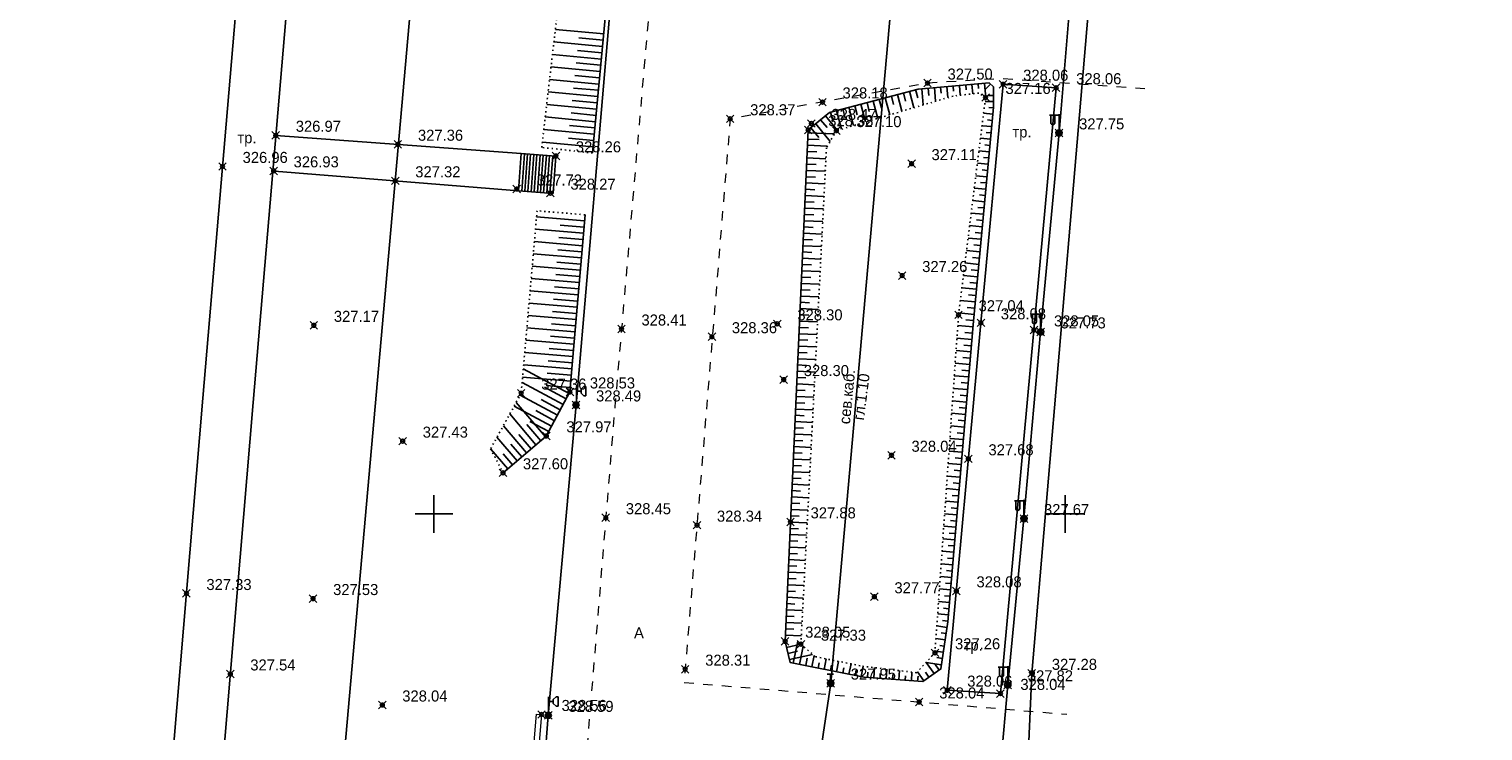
# Model space of a CAD drawing. Header units: metres. Extents: x 707528 to 709248, y 4308395 to 4311045.
# Tile 81 of 104: x 708246 to 708362, y 4310278 to 4310334. Entities that reach past the tile are written whole.
import ezdxf

# ---------------------------------------------------------------- set-up
doc = ezdxf.new("R2010")
doc.units = ezdxf.units.M
doc.header["$LTSCALE"] = 0.5
doc.header["$PDMODE"] = 35
doc.header["$PDSIZE"] = 0.3
for name, pattern in [('Auto_Street_NotBorder_Line_m1', [3, 1.5, -1.5]), ('ДОРОГИ_СТРОЯЩ', [9, 8, -1]), ('Контура низ откосов  Штриховая 0.1-0.5 - - - - - - -', [0.6, 0.1, -0.5])]:
    doc.linetypes.add(name, pattern=pattern)
for name, color, linetype in [('(001) Сетка', 92, 'Continuous'), ('(004) Точки рельефа', 7, 'Continuous'), ('(013) Газ', 30, 'ИК_Газопровод -------г--------'), ('(016) Кабель', 1, 'Continuous'), ('(019) Связь', 3, 'ИК_КАБ_СВЯЗИ'), ('(022) Возд. Линии', 7, 'Continuous'), ('(025) Дорога', 7, 'Continuous'), ('(035) Откосы', 7, 'Continuous')]:
    doc.layers.add(name, color=color, linetype=linetype)
doc.layers.add('AUTO#_ROADS_EXIST_L', color=7, linetype='Continuous', lineweight=15, true_color=0x000000)
doc.styles.add('BM-431', font='txt')
doc.styles.add('D-431', font='txt')
doc.styles.add('S', font='txtwr', dxfattribs={"oblique": 15})
doc.styles.get("Standard").update_dxf_attribs({"font": 'txt.shx'})
doc.linetypes.add('GAZ_VOZDUSH', pattern='A,1,-2,["~",Standard,S=3,R=0,X=-1.5,Y=-1.5],-1,10', length=14)
doc.linetypes.add('ИК_Газопровод -------г--------', pattern='A,9,-0.6,["Г",Standard,S=1.2,R=0,X=0,Y=-0.6],-1.2', length=10.8)
doc.linetypes.add('ИК_КАБ_СВЯЗИ', pattern='A,4,["o",Standard,S=0.5,R=0,X=0,Y=-0.125],4,-2', length=10)
doc.linetypes.add('ИК_Э_КАБ_ВН', pattern='A,8,-2,["<<",Standard,S=1,R=0,X=0,Y=-0.5],8,[">>",Standard,S=1,R=0,X=-1,Y=-0.5],-2', length=20)
doc.linetypes.add('ИК_Э_КАБ_НН', pattern='A,8,-2,["<",Standard,S=1,R=0,X=0,Y=-0.5],8,[">",Standard,S=1,R=0,X=-0.5,Y=-0.5],-2', length=20)

# ---------------------------------------------------------------- blocks, each defined once
blk = doc.blocks.new('*X145')
at = {"color": 0}
for p, q in [((9.5, 5.08), (10.49, 5.08)), ((9.5, 5.07), (10.49, 5.07)), ((9.5, 5.06), (10.49, 5.06)), ((9.5, 5.05), (10.49, 5.05)), ((9.5, 5.04), (10.49, 5.04)), ((9.5, 5.03), (10.49, 5.03)), ((9.5, 5.02), (10.5, 5.02)), ((9.5, 5.01), (10.5, 5.01)), ((9.5, 5), (10.5, 5)), ((9.5, 4.99), (10.5, 4.99)), ((9.5, 4.98), (10.5, 4.98)), ((9.5, 4.97), (10.5, 4.97)), ((9.5, 4.96), (10.49, 4.96)), ((9.5, 4.95), (10.49, 4.95)), ((9.5, 4.94), (10.49, 4.94)), ((9.5, 4.93), (10.49, 4.93)), ((9.5, 4.92), (10.49, 4.92)), ((9.5, 4.91), (10.49, 4.91)), ((9.5, 4.9), (10.49, 4.9)), ((9.51, 5.12), (10.48, 5.12)), ((9.51, 5.11), (10.48, 5.11)), ((9.51, 5.1), (10.48, 5.1)), ((9.51, 5.09), (10.49, 5.09)), ((9.51, 4.89), (10.49, 4.89)), ((9.51, 4.88), (10.48, 4.88)), ((9.51, 4.87), (10.48, 4.87)), ((9.51, 4.86), (10.48, 4.86)), ((9.52, 5.16), (10.47, 5.16)), ((9.52, 5.15), (10.47, 5.15)), ((9.52, 5.14), (10.47, 5.14)), ((9.52, 5.13), (10.48, 5.13)), ((9.52, 4.85), (10.48, 4.85)), ((9.52, 4.84), (10.47, 4.84)), ((9.52, 4.83), (10.47, 4.83)), ((9.53, 5.18), (10.46, 5.18)), ((9.53, 5.17), (10.46, 5.17)), ((9.53, 4.82), (10.47, 4.82)), ((9.53, 4.81), (10.46, 4.81)), ((9.53, 4.8), (10.46, 4.8)), ((9.54, 5.2), (10.45, 5.2)), ((9.54, 5.19), (10.46, 5.19)), ((9.54, 4.79), (10.45, 4.79)), ((9.54, 4.78), (10.45, 4.78)), ((9.55, 5.22), (10.44, 5.22)), ((9.55, 5.21), (10.45, 5.21)), ((9.55, 4.77), (10.44, 4.77)), ((9.55, 4.76), (10.44, 4.76)), ((9.56, 5.24), (10.43, 5.24)), ((9.56, 5.23), (10.44, 5.23)), ((9.56, 4.75), (10.43, 4.75)), ((9.56, 4.74), (10.43, 4.74)), ((9.57, 5.26), (10.42, 5.26)), ((9.57, 5.25), (10.43, 5.25)), ((9.57, 4.73), (10.42, 4.73)), ((9.58, 5.27), (10.41, 5.27)), ((9.58, 4.72), (10.41, 4.72)), ((9.58, 4.71), (10.41, 4.71)), ((9.59, 5.29), (10.4, 5.29)), ((9.59, 5.28), (10.41, 5.28)), ((9.59, 4.7), (10.4, 4.7)), ((9.6, 5.3), (10.39, 5.3)), ((9.6, 4.69), (10.39, 4.69)), ((9.61, 5.31), (10.38, 5.31)), ((9.61, 4.68), (10.39, 4.68)), ((9.61, 4.67), (10.38, 4.67)), ((9.62, 5.32), (10.37, 5.32)), ((9.62, 4.66), (10.37, 4.66)), ((9.63, 5.33), (10.37, 5.33)), ((9.63, 4.65), (10.36, 4.65)), ((9.64, 5.34), (10.36, 5.34)), ((9.64, 4.64), (10.35, 4.64)), ((9.65, 5.35), (10.35, 5.35)), ((9.65, 4.63), (10.34, 4.63)), ((9.66, 5.36), (10.34, 5.36)), ((9.66, 4.62), (10.33, 4.62)), ((9.67, 5.37), (10.32, 5.37)), ((9.67, 4.61), (10.32, 4.61)), ((9.68, 5.38), (10.31, 5.38)), ((9.69, 5.39), (10.3, 5.39)), ((9.71, 5.4), (10.29, 5.4)), ((9.72, 5.41), (10.27, 5.41)), ((9.74, 5.42), (10.26, 5.42)), ((9.75, 5.43), (10.24, 5.43)), ((9.77, 5.44), (10.22, 5.44)), ((9.79, 5.45), (10.2, 5.45)), ((9.82, 5.46), (10.18, 5.46)), ((9.85, 5.47), (10.15, 5.47)), ((9.88, 5.48), (10.11, 5.48)), ((9.94, 5.49), (10.05, 5.49)), ((9.69, 4.6), (10.31, 4.6)), ((9.7, 4.59), (10.29, 4.59)), ((9.71, 4.58), (10.28, 4.58)), ((9.73, 4.57), (10.26, 4.57)), ((9.75, 4.56), (10.25, 4.56)), ((9.76, 4.55), (10.23, 4.55)), ((9.78, 4.54), (10.21, 4.54)), ((9.81, 4.53), (10.18, 4.53)), ((9.83, 4.52), (10.16, 4.52)), ((9.87, 4.51), (10.12, 4.51)), ((9.91, 4.5), (10.08, 4.5))]:
    blk.add_line(p, q, dxfattribs=at)
blk = doc.blocks.new('I01070')
at = {"color": 0}
blk.add_circle((0.05, 0.03), 0.5, dxfattribs=at)
blk.add_blockref('*X145', (-9.95, -4.96), dxfattribs=at)
blk = doc.blocks.new('I0195')
at = {"layer": '(016) Кабель', "color": 0, "linetype": 'ИК_Э_КАБ_ВН'}
for p, q in [((-0.275, 0.74), (0.225, 0.74)), ((-0.025, 0.24), (-0.025, 0.74))]:
    blk.add_line(p, q, dxfattribs=at)
at = {"layer": '(016) Кабель', "color": 0, "linetype": 'ИК_Э_КАБ_ВН', "xscale": 0.5, "yscale": 0.5, "zscale": 0.5}
blk.add_blockref('I01070', (-0.025, -0.01), dxfattribs=at)
blk = doc.blocks.new('U1111')
for p, q in [((0.1, 0.45), (0.1, 2.95)), ((1.28934, 2.95), (0.85, 2.51066)), ((0.85, 2.51066), (0.85, 1.88934)), ((1.6, 2.95), (1.28934, 2.95)), ((1.6, 2.95), (1.6, 1.45)), ((0, 0.05), (0.1, 0.05)), ((0, -0.05), (0, 0.05)), ((0.1, 2.2), (0.85, 2.2)), ((0.1, 0.05), (0.1, -0.05)), ((0.85, 1.88934), (1.28934, 1.45)), ((1.28934, 1.45), (1.6, 1.45)), ((0.1, -0.05), (0, -0.05))]:
    blk.add_line(p, q)
blk.add_lwpolyline([(0.55, 0), (0.3, 0.433013), (-0.2, 0.433013), (-0.45, 0), (-0.2, -0.433013), (0.3, -0.433013)], close=True)
at = {"color": 4, "style": 'S', "oblique": 15}
blk.add_attdef('Z', (1.142936, -1.391276), '', height=2, dxfattribs=at)
blk = doc.blocks.new('f')
at = {"layer": '(022) Возд. Линии'}
for points in [[(0, 0.25), (0, 1.5)], [(0, 1.4), (0.75, 1.4)]]:
    blk.add_lwpolyline(points, dxfattribs=at)
blk.add_lwpolyline([(0.4875, 0.65), (0.4875, 0.65, 0.41421356), (0.65, 0.8125), (0.65, 1.4), (0.325, 1.4), (0.325, 0.8125, 0.41421356)], format="xyb", close=True, dxfattribs=at)
blk.add_circle((0, 0), 0.25, dxfattribs=at)
blk = doc.blocks.new('Setka')
at = {"layer": '(001) Сетка'}
for p, q in [((0, 1.5), (0, -1.5)), ((-1.5, 0), (1.5, 0))]:
    blk.add_line(p, q, dxfattribs=at)

msp = doc.modelspace()

# ---------------------------------------------------------------- linework, layer by layer
at = {"layer": '(013) Газ', "linetype": 'GAZ_VOZDUSH', "elevation": 324.82, "flags": 128}
msp.add_lwpolyline([(708293.17, 4309888.33), (708293.43, 4309892.82), (708297.72, 4309952.74), (708299.67, 4309975.35), (708302.24, 4310005.24), (708309.53, 4310099.74), (708316.08, 4310172.22), (708316.82, 4310184.22), (708322.06, 4310238.18), (708325.31, 4310270.62), (708325.82, 4310282.59), (708330.36, 4310335.87), (708333.8, 4310369.81), (708336.8, 4310397.69), (708339.73, 4310444.65), (708351.36, 4310581.81), (708352.68, 4310593.82)], dxfattribs=at)
at = {"layer": '(016) Кабель', "linetype": 'ИК_Э_КАБ_НН', "flags": 128}
for points, elevation in [([(708148.16, 4308651.7), (708151.5, 4308692.41), (708155.95, 4308744.12), (708160.09, 4308792.08), (708165.82, 4308866.03), (708169.05, 4308905.96), (708172.4, 4308947.61), (708175.76, 4308988.14), (708178.98, 4309025.59), (708182.2, 4309063.2), (708185.81, 4309103.87), (708189.13, 4309144.32), (708192.28, 4309183.21), (708195.86, 4309224.8), (708198.74, 4309260.8), (708202.87, 4309309.74), (708206.45, 4309354.35), (708209.62, 4309392.71), (708214, 4309431.24), (708217.89, 4309470.55), (708222.29, 4309519.97), (708227.65, 4309584.99), (708230.7, 4309620.04), (708233.6, 4309650.66), (708236.61, 4309686.64), (708239.92, 4309725.26), (708242.96, 4309758.87), (708245.88, 4309791.49), (708249.04, 4309830.22), (708251.64, 4309862.09), (708254.55, 4309895.44), (708258.53, 4309939.87), (708262.1, 4309983.75), (708265.01, 4310017.02), (708267.69, 4310050.03), (708270.44, 4310083.37), (708274.29, 4310124.62), (708277.62, 4310164.75), (708280.24, 4310192.85), (708282.13, 4310214.07), (708285.19, 4310249.54), (708287.52, 4310279.26), (708289.72, 4310303.87), (708292.58, 4310337.27), (708295.61, 4310373.42), (708298.17, 4310403.78), (708301.1, 4310436.1), (708303.91, 4310468.22), (708306.25, 4310494.56), (708309.27, 4310529.23), (708312.33, 4310564.7), (708314.66, 4310594.42), (708316.85, 4310619.03), (708319.71, 4310652.44), (708322.75, 4310688.58), (708325.31, 4310718.94), (708328.24, 4310751.26), (708331.05, 4310783.38), (708331.61, 4310789.72)], 325.65), ([(708249.98, 4309448.25), (708250.82, 4309461.23), (708251.56, 4309472.59), (708252.37, 4309485.22), (708253.05, 4309496.01), (708253.79, 4309508.81), (708254.64, 4309521.64), (708255.64, 4309538.1), (708256.6, 4309553.52), (708257.47, 4309567.87), (708258.35, 4309582.75), (708259.41, 4309598.84), (708260.34, 4309614.66), (708261.4, 4309630.44), (708264.54, 4309650.76), (708266.18, 4309665.81), (708267.36, 4309680.25), (708268.37, 4309695.79), (708269.84, 4309708.97), (708271.83, 4309722.11), (708273.67, 4309736.3), (708275.51, 4309750.06), (708277.38, 4309764.17), (708281.75, 4309793.37), (708283.6, 4309807.83), (708285.41, 4309822.08), (708287.07, 4309840.64), (708288.45, 4309855.73), (708289.84, 4309870.63), (708291.18, 4309885.31), (708292.54, 4309900.56), (708294.03, 4309916.06), (708295.51, 4309930.43), (708296.08, 4309944.84), (708297.37, 4309960.08), (708298.66, 4309975.43), (708299.85, 4309990.43), (708301.08, 4310005.49), (708302.33, 4310020.38), (708303.54, 4310035.46), (708306.01, 4310065.8), (708308.44, 4310096.04), (708310.93, 4310126.29), (708314.82, 4310172.2), (708316.07, 4310188.57), (708317.42, 4310204.65), (708318.74, 4310219.74), (708320, 4310234.38), (708321.35, 4310251.4), (708322.65, 4310267.03), (708323.92, 4310281.67), (708325.2, 4310294.86), (708326.52, 4310309.66), (708327.98, 4310325.44), (708329.16, 4310339.64), (708330.36, 4310354.66), (708331.56, 4310369.68), (708332.68, 4310383.86), (708333.9, 4310399.49), (708335.11, 4310414.63), (708336.22, 4310429.52), (708337.47, 4310444.6), (708338.55, 4310458.92), (708339.66, 4310474.15), (708340.94, 4310489.46), (708342.08, 4310504.5), (708343.18, 4310519.21), (708344.31, 4310533.97), (708345.45, 4310549.01), (708346.64, 4310563.7), (708347.81, 4310578.67), (708349.63, 4310594.21), (708351.15, 4310608.62), (708352.72, 4310623.44), (708355.71, 4310653.82), (708356.97, 4310668.51), (708358.29, 4310683.34), (708359.52, 4310698.1), (708360.79, 4310713.24), (708362.12, 4310728.19), (708363.03, 4310739.63), (708364.29, 4310753.04), (708365.8, 4310768.68), (708367.15, 4310784.56)], 326.6)]:
    msp.add_lwpolyline(points, dxfattribs=dict(at, elevation=elevation))
at = {"layer": '(019) Связь', "flags": 128}
for points, elevation in [([(708317.15, 4310791), (708301.02, 4310609.69), (708256.74, 4310111.97), (708241.57, 4309932.29), (708189.21, 4309312.33), (708166.33, 4308981.07), (708160.32, 4308915.54), (708146.62, 4308758.23), (708137.03, 4308632.5), (708137.03, 4308632.5), (708137.03, 4308632.5), (708136.9, 4308567.22), (708136.89, 4308563.9)], 324.52), ([(708153.01, 4308571.82), (708156.99, 4308609.51), (708156.99, 4308609.51), (708174.15, 4308666.96), (708174.32, 4308670.73), (708195.36, 4308919.93), (708204.07, 4309029.86), (708218.91, 4309205.25), (708226.16, 4309224.91), (708236.6, 4309425.45), (708237.56, 4309445.94), (708241.53, 4309518.71), (708251.54, 4309611.08), (708253.16, 4309631.29), (708257.43, 4309700.42), (708258.88, 4309712.26), (708269.33, 4309836.62), (708270.39, 4309849.38), (708278.27, 4309932.28), (708280.62, 4309944.7), (708295.32, 4310108.26), (708303.77, 4310173.62), (708303.35, 4310191.01), (708305.19, 4310238.89), (708306.7, 4310249.89), (708308.61, 4310273.09), (708309.89, 4310281.81), (708320.55, 4310401.57), (708321.59, 4310412.94), (708336.89, 4310582.46), (708345.29, 4310694.49), (708346.98, 4310695.56), (708355.08, 4310696.93), (708358.13, 4310696.44)], 325.43)]:
    msp.add_lwpolyline(points, dxfattribs=dict(at, elevation=elevation))
at = {"layer": '(025) Дорога', "flags": 128}
for points, elevation in [([(708253.32, 4310173.44), (708258.25, 4310233.96), (708264.13, 4310304.06), (708268.68, 4310357.49), (708272.95, 4310408), (708275.64, 4310448.81), (708271.65, 4310449.07), (708268.96, 4310408.3), (708264.7, 4310357.83), (708260.15, 4310304.4), (708254.27, 4310234.3), (708249.66, 4310173.32)], 325.65), ([(708319.13, 4310281.25), (708323.34, 4310280.99), (708325.99, 4310309.81), (708327.75, 4310329.02), (708323.55, 4310329.3), (708321.79, 4310310.38), (708319.13, 4310281.25)], 327.77), ([(708285.37, 4310323.81), (708265.92, 4310325.24)], 327.43), ([(708285.41, 4310320.83), (708285.62, 4310323.79)], 327.43), ([(708285.66, 4310320.81), (708285.87, 4310323.78)], 327.43), ([(708285.9, 4310320.8), (708286.12, 4310323.76)], 327.43), ([(708286.15, 4310320.78), (708286.37, 4310323.74)], 327.43), ([(708286.4, 4310320.76), (708286.62, 4310323.72)], 327.43), ([(708286.65, 4310320.74), (708286.87, 4310323.7)], 327.43), ([(708286.9, 4310320.72), (708287.12, 4310323.68)], 327.43), ([(708287.15, 4310320.7), (708287.37, 4310323.67)], 327.43), ([(708287.4, 4310320.69), (708287.62, 4310323.65)], 327.43), ([(708287.65, 4310320.67), (708287.87, 4310323.63)], 327.43), ([(708285.15, 4310320.85), (708265.82, 4310322.42)], 327.43)]:
    msp.add_lwpolyline(points, dxfattribs=dict(at, elevation=elevation))
at = {"layer": '(025) Дорога', "elevation": 327.43, "flags": 128}
msp.add_lwpolyline([(708285.15, 4310320.85), (708287.9, 4310320.65), (708288.12, 4310323.61), (708285.37, 4310323.81)], close=True, dxfattribs=at)
at = {"layer": '(035) Откосы'}
for p, q in [((708291.91, 4310333.29, -0.3), (708288.08, 4310333.65, -0.3)), ((708291.81, 4310332.29, -0.3), (708287.96, 4310332.65, -0.3)), ((708291.77, 4310331.8, -0.3), (708289.84, 4310331.98, -0.3)), ((708291.86, 4310332.79, -0.3), (708289.94, 4310332.97, -0.3)), ((708291.72, 4310331.3, -0.3), (708287.85, 4310331.66, -0.3)), ((708291.67, 4310330.8, -0.3), (708289.73, 4310330.99, -0.3)), ((708291.53, 4310329.31, -0.3), (708287.62, 4310329.68, -0.3)), ((708291.63, 4310330.31, -0.3), (708287.73, 4310330.67, -0.3)), ((708291.58, 4310329.81, -0.3), (708289.63, 4310329.99, -0.3)), ((708291.44, 4310328.32, -0.3), (708287.51, 4310328.69, -0.3)), ((708291.49, 4310328.82, -0.3), (708289.52, 4310329, -0.3)), ((708315.18, 4310328.48, 327.75), (708315.53, 4310327.16, 327.75)), ((708315.66, 4310328.61, 327.75), (708315.83, 4310327.95, 327.75)), ((708316.14, 4310328.74, 327.75), (708316.48, 4310327.44, 327.75)), ((708316.62, 4310328.87, 327.75), (708316.79, 4310328.22, 327.75)), ((708317.11, 4310328.94, 327.75), (708317.22, 4310327.66, 327.75)), ((708317.61, 4310328.99, 327.75), (708317.66, 4310328.4, 327.75)), ((708318.11, 4310329.03, 327.75), (708318.2, 4310327.95, 327.75)), ((708318.6, 4310329.07, 327.75), (708318.64, 4310328.58, 327.75)), ((708319.1, 4310329.11, 327.75), (708319.17, 4310328.24, 327.75)), ((708319.6, 4310329.16, 327.75), (708319.63, 4310328.76, 327.75)), ((708320.09, 4310329.2, 327.75), (708320.16, 4310328.43, 327.75)), ((708320.59, 4310329.24, 327.75), (708320.62, 4310328.86, 327.75)), ((708321.08, 4310329.28, 327.75), (708321.15, 4310328.54, 327.75)), ((708321.58, 4310329.33, 327.75), (708321.61, 4310328.96, 327.75)), ((708322.08, 4310329.37, 327.75), (708322.17, 4310328.23, 327.75)), ((708322.54, 4310329.31, 327.75), (708322.16, 4310328.91, 327.75)), ((708291.35, 4310327.33, -0.3), (708287.39, 4310327.7, -0.3)), ((708291.39, 4310327.82, -0.3), (708289.42, 4310328.01, -0.3)), ((708310.84, 4310327.34, 327.75), (708311.04, 4310326.61, 327.75)), ((708311.32, 4310327.47, 327.75), (708311.71, 4310326.02, 327.75)), ((708311.81, 4310327.59, 327.75), (708311.99, 4310326.88, 327.75)), ((708312.29, 4310327.72, 327.75), (708312.66, 4310326.31, 327.75)), ((708312.77, 4310327.85, 327.75), (708312.95, 4310327.15, 327.75)), ((708313.25, 4310327.97, 327.75), (708313.62, 4310326.59, 327.75)), ((708313.73, 4310328.1, 327.75), (708313.91, 4310327.42, 327.75)), ((708314.21, 4310328.23, 327.75), (708314.57, 4310326.87, 327.75)), ((708314.7, 4310328.36, 327.75), (708314.87, 4310327.69, 327.75)), ((708322.78, 4310327.92, 327.75), (708322.12, 4310327.92, 327.75)), ((708322.78, 4310328.42, 327.75), (708322.34, 4310328.42, 327.75)), ((708322.78, 4310327.43, 327.75), (708322.42, 4310327.46, 327.75)), ((708291.25, 4310326.33, -0.3), (708287.28, 4310326.71, -0.3)), ((708291.3, 4310326.83, -0.3), (708289.32, 4310327.02, -0.3)), ((708308.71, 4310326.17, 327.75), (708309.85, 4310324.77, 327.75)), ((708309.09, 4310326.48, 327.75), (708309.6, 4310325.86, 327.75)), ((708309.48, 4310326.8, 327.75), (708310.42, 4310325.64, 327.75)), ((708309.88, 4310327.08, 327.75), (708310.08, 4310326.31, 327.75)), ((708310.36, 4310327.21, 327.75), (708310.75, 4310325.74, 327.75)), ((708322.73, 4310326.93, 327.75), (708322, 4310327, 327.75)), ((708322.68, 4310326.43, 327.75), (708322.31, 4310326.47, 327.75)), ((708291.16, 4310325.34, -0.3), (708287.16, 4310325.72, -0.3)), ((708291.11, 4310324.84, -0.3), (708289.11, 4310325.03, -0.3)), ((708291.21, 4310325.84, -0.3), (708289.21, 4310326.02, -0.3)), ((708308.1, 4310325.45, 327.75), (708310.19, 4310325.36, 327.75)), ((708308.32, 4310325.85, 327.75), (708308.95, 4310325.08, 327.75)), ((708322.55, 4310324.95, 327.75), (708321.75, 4310325.02, 327.75)), ((708322.64, 4310325.94, 327.75), (708321.88, 4310326.01, 327.75)), ((708322.59, 4310325.44, 327.75), (708322.2, 4310325.48, 327.75)), ((708291.07, 4310324.35, -0.3), (708287.05, 4310324.72, -0.3)), ((708308.04, 4310323.96, 327.75), (708308.79, 4310323.93, 327.75)), ((708308.06, 4310324.46, 327.75), (708309.62, 4310324.39, 327.75)), ((708308.08, 4310324.95, 327.75), (708308.99, 4310324.91, 327.75)), ((708322.45, 4310323.95, 327.75), (708321.63, 4310324.03, 327.75)), ((708322.5, 4310324.45, 327.75), (708322.1, 4310324.49, 327.75)), ((708307.99, 4310322.96, 327.75), (708308.74, 4310322.93, 327.75)), ((708308.01, 4310323.46, 327.75), (708309.51, 4310323.39, 327.75)), ((708322.36, 4310322.96, 327.75), (708321.51, 4310323.04, 327.75)), ((708322.41, 4310323.46, 327.75), (708321.99, 4310323.5, 327.75)), ((708307.95, 4310321.97, 327.75), (708308.69, 4310321.93, 327.75)), ((708307.97, 4310322.47, 327.75), (708309.46, 4310322.4, 327.75)), ((708322.27, 4310321.97, 327.75), (708321.39, 4310322.05, 327.75)), ((708322.32, 4310322.47, 327.75), (708321.88, 4310322.51, 327.75)), ((708307.88, 4310320.48, 327.75), (708309.36, 4310320.41, 327.75)), ((708307.9, 4310320.97, 327.75), (708308.64, 4310320.94, 327.75)), ((708307.92, 4310321.47, 327.75), (708309.41, 4310321.4, 327.75)), ((708322.18, 4310320.98, 327.75), (708321.26, 4310321.06, 327.75)), ((708322.13, 4310320.48, 327.75), (708321.67, 4310320.52, 327.75)), ((708322.22, 4310321.47, 327.75), (708321.77, 4310321.51, 327.75)), ((708307.83, 4310319.48, 327.75), (708309.31, 4310319.41, 327.75)), ((708307.86, 4310319.98, 327.75), (708308.59, 4310319.94, 327.75)), ((708322.09, 4310319.98, 327.75), (708321.14, 4310320.07, 327.75)), ((708322.04, 4310319.49, 327.75), (708321.56, 4310319.53, 327.75)), ((708286.59, 4310318.78, 328.23), (708290.39, 4310318.46, 328.23)), ((708288.45, 4310318.13, 328.23), (708290.35, 4310317.97, 328.23)), ((708307.79, 4310318.48, 327.75), (708309.26, 4310318.42, 327.75)), ((708307.81, 4310318.98, 327.75), (708308.55, 4310318.95, 327.75)), ((708321.9, 4310318, 327.75), (708320.9, 4310318.09, 327.75)), ((708321.99, 4310318.99, 327.75), (708321.02, 4310319.08, 327.75)), ((708321.95, 4310318.5, 327.75), (708321.45, 4310318.54, 327.75)), ((708286.5, 4310317.81, 328.23), (708290.3, 4310317.48, 328.23)), ((708288.36, 4310317.15, 328.23), (708290.26, 4310316.99, 328.23)), ((708307.72, 4310316.99, 327.75), (708308.45, 4310316.96, 327.75)), ((708307.74, 4310317.49, 327.75), (708309.21, 4310317.42, 327.75)), ((708307.77, 4310317.99, 327.75), (708308.5, 4310317.95, 327.75)), ((708321.81, 4310317.01, 327.75), (708320.77, 4310317.1, 327.75)), ((708321.86, 4310317.5, 327.75), (708321.35, 4310317.55, 327.75)), ((708286.33, 4310315.85, 328.23), (708290.14, 4310315.53, 328.23)), ((708286.42, 4310316.83, 328.23), (708290.22, 4310316.5, 328.23)), ((708288.28, 4310316.18, 328.23), (708290.18, 4310316.01, 328.23)), ((708307.68, 4310316, 327.75), (708308.4, 4310315.96, 327.75)), ((708307.7, 4310316.49, 327.75), (708309.16, 4310316.43, 327.75)), ((708321.72, 4310316.02, 327.75), (708320.65, 4310316.11, 327.75)), ((708321.76, 4310316.51, 327.75), (708321.24, 4310316.56, 327.75)), ((708286.25, 4310314.87, 328.23), (708290.05, 4310314.55, 328.23)), ((708288.19, 4310315.2, 328.23), (708290.1, 4310315.04, 328.23)), ((708307.63, 4310315, 327.75), (708308.36, 4310314.97, 327.75)), ((708307.65, 4310315.5, 327.75), (708309.11, 4310315.43, 327.75)), ((708321.63, 4310315.02, 327.75), (708320.53, 4310315.13, 327.75)), ((708321.67, 4310315.52, 327.75), (708321.13, 4310315.57, 327.75)), ((708286.16, 4310313.9, 328.23), (708289.97, 4310313.57, 328.23)), ((708288.11, 4310314.22, 328.23), (708290.01, 4310314.06, 328.23)), ((708307.56, 4310313.51, 327.75), (708309, 4310313.44, 327.75)), ((708307.59, 4310314, 327.75), (708308.31, 4310313.97, 327.75)), ((708307.61, 4310314.5, 327.75), (708309.06, 4310314.44, 327.75)), ((708321.53, 4310314.03, 327.75), (708320.41, 4310314.14, 327.75)), ((708321.49, 4310313.54, 327.75), (708320.92, 4310313.59, 327.75)), ((708321.58, 4310314.53, 327.75), (708321.02, 4310314.58, 327.75)), ((708286.08, 4310312.92, 328.23), (708289.89, 4310312.59, 328.23)), ((708288.02, 4310313.24, 328.23), (708289.93, 4310313.08, 328.23)), ((708307.52, 4310312.51, 327.75), (708308.95, 4310312.45, 327.75)), ((708307.54, 4310313.01, 327.75), (708308.26, 4310312.98, 327.75)), ((708321.44, 4310313.04, 327.75), (708320.28, 4310313.15, 327.75)), ((708321.4, 4310312.54, 327.75), (708320.81, 4310312.6, 327.75)), ((708285.99, 4310311.94, 328.23), (708289.8, 4310311.62, 328.23)), ((708287.86, 4310311.29, 328.23), (708289.76, 4310311.13, 328.23)), ((708287.94, 4310312.27, 328.23), (708289.84, 4310312.1, 328.23)), ((708307.47, 4310311.52, 327.75), (708308.9, 4310311.45, 327.75)), ((708307.5, 4310312.01, 327.75), (708308.21, 4310311.98, 327.75)), ((708321.35, 4310312.05, 327.75), (708320.16, 4310312.16, 327.75)), ((708321.3, 4310311.55, 327.75), (708320.7, 4310311.61, 327.75)), ((708285.91, 4310310.96, 328.23), (708289.72, 4310310.64, 328.23)), ((708287.77, 4310310.31, 328.23), (708289.68, 4310310.15, 328.23)), ((708307.41, 4310310.02, 327.75), (708308.12, 4310309.99, 327.75)), ((708307.43, 4310310.52, 327.75), (708308.85, 4310310.46, 327.75)), ((708307.45, 4310311.02, 327.75), (708308.16, 4310310.99, 327.75)), ((708321.17, 4310310.06, 327.75), (708319.96, 4310310.17, 327.75)), ((708321.26, 4310311.05, 327.75), (708320.04, 4310311.17, 327.75)), ((708321.21, 4310310.56, 327.75), (708320.6, 4310310.61, 327.75)), ((708285.74, 4310309.01, 328.23), (708289.55, 4310308.68, 328.23)), ((708285.82, 4310309.99, 328.23), (708289.63, 4310309.66, 328.23)), ((708287.69, 4310309.33, 328.23), (708289.59, 4310309.17, 328.23)), ((708307.36, 4310309.03, 327.75), (708308.07, 4310309, 327.75)), ((708307.38, 4310309.52, 327.75), (708308.8, 4310309.46, 327.75)), ((708321.08, 4310309.07, 327.75), (708319.89, 4310309.17, 327.75)), ((708321.12, 4310309.57, 327.75), (708320.52, 4310309.62, 327.75)), ((708285.65, 4310308.03, 328.23), (708289.47, 4310307.71, 328.23)), ((708287.6, 4310308.36, 328.23), (708289.51, 4310308.19, 328.23)), ((708307.32, 4310308.03, 327.75), (708308.02, 4310308, 327.75)), ((708307.34, 4310308.53, 327.75), (708308.75, 4310308.47, 327.75)), ((708321, 4310308.08, 327.75), (708319.82, 4310308.18, 327.75)), ((708321.04, 4310308.57, 327.75), (708320.45, 4310308.62, 327.75)), ((708285.54, 4310306.73, 328.23), (708289.17, 4310304.79, 328.23)), ((708285.57, 4310307.05, 328.23), (708289.38, 4310306.73, 328.23)), ((708287.52, 4310307.38, 328.23), (708289.43, 4310307.22, 328.23)), ((708307.27, 4310307.04, 327.75), (708307.97, 4310307, 327.75)), ((708307.29, 4310307.53, 327.75), (708308.7, 4310307.47, 327.75)), ((708320.91, 4310307.08, 327.75), (708319.75, 4310307.18, 327.75)), ((708320.87, 4310306.59, 327.75), (708320.29, 4310306.64, 327.75)), ((708320.95, 4310307.58, 327.75), (708320.37, 4310307.63, 327.75)), ((708285.45, 4310305.66, 328.23), (708288.7, 4310303.92, 328.23)), ((708285.48, 4310306.08, 328.23), (708289.3, 4310305.75, 328.23)), ((708287.35, 4310305.42, 328.23), (708289.26, 4310305.26, 328.23)), ((708287.43, 4310306.4, 328.23), (708289.34, 4310306.24, 328.23)), ((708307.2, 4310305.54, 327.75), (708308.6, 4310305.48, 327.75)), ((708307.23, 4310306.04, 327.75), (708307.92, 4310306.01, 327.75)), ((708307.25, 4310306.54, 327.75), (708308.65, 4310306.48, 327.75)), ((708320.83, 4310306.09, 327.75), (708319.68, 4310306.19, 327.75)), ((708320.78, 4310305.59, 327.75), (708320.22, 4310305.64, 327.75)), ((708285.28, 4310304.64, 328.23), (708288.24, 4310303.06, 328.23)), ((708286.94, 4310304.31, 328.23), (708288.47, 4310303.49, 328.23)), ((708287.21, 4310305.27, 328.23), (708288.94, 4310304.35, 328.23)), ((708307.16, 4310304.55, 327.75), (708308.55, 4310304.48, 327.75)), ((708307.18, 4310305.04, 327.75), (708307.88, 4310305.01, 327.75)), ((708320.74, 4310305.1, 327.75), (708319.61, 4310305.19, 327.75)), ((708320.7, 4310304.6, 327.75), (708320.14, 4310304.65, 327.75)), ((708284.47, 4310303.16, 328.23), (708286.54, 4310300.71, 328.23)), ((708284.81, 4310303.78, 328.23), (708287.78, 4310302.19, 328.23)), ((708284.97, 4310304.08, 328.23), (708287.29, 4310301.35, 328.23)), ((708286.53, 4310303.42, 328.23), (708288.01, 4310302.62, 328.23)), ((708307.11, 4310303.55, 327.75), (708308.5, 4310303.49, 327.75)), ((708307.14, 4310304.05, 327.75), (708307.83, 4310304.02, 327.75)), ((708320.57, 4310303.11, 327.75), (708319.47, 4310303.21, 327.75)), ((708320.66, 4310304.1, 327.75), (708319.54, 4310304.2, 327.75)), ((708320.61, 4310303.61, 327.75), (708320.06, 4310303.66, 327.75)), ((708283.96, 4310302.23, 328.23), (708285.79, 4310300.08, 328.23)), ((708285.82, 4310302.32, 328.23), (708286.92, 4310301.03, 328.23)), ((708286.06, 4310302.55, 328.23), (708287.55, 4310301.76, 328.23)), ((708307.05, 4310302.06, 327.75), (708307.73, 4310302.03, 327.75)), ((708307.07, 4310302.56, 327.75), (708308.45, 4310302.49, 327.75)), ((708307.09, 4310303.05, 327.75), (708307.78, 4310303.02, 327.75)), ((708320.49, 4310302.12, 327.75), (708319.41, 4310302.21, 327.75)), ((708320.53, 4310302.62, 327.75), (708319.98, 4310302.66, 327.75)), ((708283.45, 4310301.31, 328.23), (708285.05, 4310299.44, 328.23)), ((708285.19, 4310301.54, 328.23), (708286.17, 4310300.39, 328.23)), ((708307, 4310301.06, 327.75), (708307.68, 4310301.03, 327.75)), ((708307.02, 4310301.56, 327.75), (708308.39, 4310301.5, 327.75)), ((708320.4, 4310301.13, 327.75), (708319.34, 4310301.22, 327.75)), ((708320.44, 4310301.62, 327.75), (708319.91, 4310301.67, 327.75)), ((708282.97, 4310300.37, 328.23), (708284.3, 4310298.81, 328.23)), ((708283.94, 4310299.99, 328.23), (708284.67, 4310299.12, 328.23)), ((708284.56, 4310300.77, 328.23), (708285.42, 4310299.76, 328.23)), ((708306.96, 4310300.07, 327.75), (708307.64, 4310300.04, 327.75)), ((708306.98, 4310300.57, 327.75), (708308.34, 4310300.5, 327.75)), ((708320.32, 4310300.13, 327.75), (708319.27, 4310300.22, 327.75)), ((708320.27, 4310299.64, 327.75), (708319.75, 4310299.68, 327.75)), ((708320.36, 4310300.63, 327.75), (708319.83, 4310300.67, 327.75)), ((708306.89, 4310298.57, 327.75), (708308.24, 4310298.51, 327.75)), ((708306.91, 4310299.07, 327.75), (708307.59, 4310299.04, 327.75)), ((708306.93, 4310299.57, 327.75), (708308.29, 4310299.51, 327.75)), ((708320.23, 4310299.14, 327.75), (708319.2, 4310299.23, 327.75)), ((708320.19, 4310298.64, 327.75), (708319.68, 4310298.69, 327.75)), ((708306.84, 4310297.58, 327.75), (708308.19, 4310297.52, 327.75)), ((708306.87, 4310298.08, 327.75), (708307.54, 4310298.05, 327.75)), ((708320.15, 4310298.15, 327.75), (708319.13, 4310298.23, 327.75)), ((708320.1, 4310297.65, 327.75), (708319.6, 4310297.69, 327.75)), ((708306.8, 4310296.58, 327.75), (708308.13, 4310296.52, 327.75)), ((708306.82, 4310297.08, 327.75), (708307.49, 4310297.05, 327.75)), ((708319.98, 4310296.16, 327.75), (708318.99, 4310296.25, 327.75)), ((708320.06, 4310297.15, 327.75), (708319.06, 4310297.24, 327.75)), ((708320.02, 4310296.66, 327.75), (708319.52, 4310296.7, 327.75)), ((708306.73, 4310295.09, 327.75), (708307.39, 4310295.06, 327.75)), ((708306.75, 4310295.59, 327.75), (708308.08, 4310295.53, 327.75)), ((708306.78, 4310296.09, 327.75), (708307.44, 4310296.06, 327.75)), ((708319.89, 4310295.17, 327.75), (708318.92, 4310295.25, 327.75)), ((708319.93, 4310295.67, 327.75), (708319.44, 4310295.71, 327.75)), ((708306.69, 4310294.09, 327.75), (708307.35, 4310294.06, 327.75)), ((708306.71, 4310294.59, 327.75), (708308.03, 4310294.53, 327.75)), ((708319.81, 4310294.18, 327.75), (708318.85, 4310294.26, 327.75)), ((708319.85, 4310294.67, 327.75), (708319.37, 4310294.71, 327.75)), ((708306.64, 4310293.1, 327.75), (708307.3, 4310293.07, 327.75)), ((708306.66, 4310293.6, 327.75), (708307.98, 4310293.54, 327.75)), ((708319.72, 4310293.18, 327.75), (708318.78, 4310293.26, 327.75)), ((708319.76, 4310293.68, 327.75), (708319.29, 4310293.72, 327.75)), ((708306.58, 4310291.61, 327.75), (708307.87, 4310291.55, 327.75)), ((708306.6, 4310292.1, 327.75), (708307.25, 4310292.07, 327.75)), ((708306.62, 4310292.6, 327.75), (708307.93, 4310292.54, 327.75)), ((708319.64, 4310292.19, 327.75), (708318.71, 4310292.27, 327.75)), ((708319.59, 4310291.69, 327.75), (708319.14, 4310291.73, 327.75)), ((708319.68, 4310292.69, 327.75), (708319.21, 4310292.73, 327.75)), ((708306.53, 4310290.61, 327.75), (708307.82, 4310290.55, 327.75)), ((708306.55, 4310291.11, 327.75), (708307.2, 4310291.08, 327.75)), ((708319.55, 4310291.2, 327.75), (708318.64, 4310291.28, 327.75)), ((708319.51, 4310290.7, 327.75), (708319.06, 4310290.74, 327.75)), ((708306.49, 4310289.61, 327.75), (708307.77, 4310289.56, 327.75)), ((708306.51, 4310290.11, 327.75), (708307.15, 4310290.08, 327.75)), ((708319.38, 4310289.21, 327.75), (708318.51, 4310289.29, 327.75)), ((708319.47, 4310290.2, 327.75), (708318.58, 4310290.28, 327.75)), ((708319.42, 4310289.71, 327.75), (708318.98, 4310289.75, 327.75)), ((708306.44, 4310288.62, 327.75), (708307.72, 4310288.56, 327.75)), ((708306.46, 4310289.12, 327.75), (708307.1, 4310289.09, 327.75)), ((708319.3, 4310288.22, 327.75), (708318.44, 4310288.29, 327.75)), ((708319.34, 4310288.72, 327.75), (708318.9, 4310288.75, 327.75)), ((708306.37, 4310287.13, 327.75), (708307.01, 4310287.1, 327.75)), ((708306.4, 4310287.62, 327.75), (708307.67, 4310287.57, 327.75)), ((708306.42, 4310288.12, 327.75), (708307.05, 4310288.09, 327.75)), ((708319.21, 4310287.23, 327.75), (708318.37, 4310287.3, 327.75)), ((708319.25, 4310287.72, 327.75), (708318.83, 4310287.76, 327.75)), ((708306.33, 4310286.13, 327.75), (708306.96, 4310286.1, 327.75)), ((708306.35, 4310286.63, 327.75), (708307.61, 4310286.57, 327.75)), ((708319.1, 4310286.24, 327.75), (708318.3, 4310286.35, 327.75)), ((708319.17, 4310286.73, 327.75), (708318.75, 4310286.77, 327.75)), ((708306.31, 4310285.63, 327.75), (708307.56, 4310285.58, 327.75)), ((708306.39, 4310284.65, 327.75), (708307.52, 4310284.91, 327.75)), ((708306.93, 4310283.4, 327.75), (708307.28, 4310285.14, 327.75)), ((708307.42, 4310283.3, 327.75), (708307.71, 4310284.75, 327.75)), ((708318.95, 4310285.25, 327.75), (708318.23, 4310285.36, 327.75)), ((708318.88, 4310284.76, 327.75), (708318.54, 4310284.81, 327.75)), ((708319.03, 4310285.74, 327.75), (708318.65, 4310285.8, 327.75)), ((708306.51, 4310284.16, 327.75), (708307.25, 4310284.34, 327.75)), ((708306.62, 4310283.68, 327.75), (708308.46, 4310284.1, 327.75)), ((708307.91, 4310283.21, 327.75), (708308.03, 4310283.79, 327.75)), ((708308.4, 4310283.11, 327.75), (708308.58, 4310284.01, 327.75)), ((708309.38, 4310282.91, 327.75), (708309.54, 4310283.74, 327.75)), ((708310.35, 4310282.72, 327.75), (708310.52, 4310283.54, 327.75)), ((708318.81, 4310284.26, 327.75), (708318.16, 4310284.36, 327.75)), ((708318.74, 4310283.77, 327.75), (708318.3, 4310283.84, 327.75)), ((708308.89, 4310283.01, 327.75), (708308.97, 4310283.42, 327.75)), ((708309.87, 4310282.82, 327.75), (708309.95, 4310283.23, 327.75)), ((708310.84, 4310282.62, 327.75), (708310.93, 4310283.03, 327.75)), ((708311.33, 4310282.52, 327.75), (708311.5, 4310283.35, 327.75)), ((708311.82, 4310282.42, 327.75), (708311.9, 4310282.84, 327.75)), ((708312.31, 4310282.33, 327.75), (708312.47, 4310283.16, 327.75)), ((708312.8, 4310282.26, 327.75), (708312.83, 4310282.69, 327.75)), ((708313.3, 4310282.23, 327.75), (708313.36, 4310283.05, 327.75)), ((708313.8, 4310282.19, 327.75), (708313.82, 4310282.59, 327.75)), ((708314.29, 4310282.15, 327.75), (708314.35, 4310282.93, 327.75)), ((708314.79, 4310282.12, 327.75), (708314.82, 4310282.49, 327.75)), ((708315.29, 4310282.08, 327.75), (708315.34, 4310282.81, 327.75)), ((708315.78, 4310282.05, 327.75), (708315.81, 4310282.4, 327.75)), ((708316.28, 4310282.01, 327.75), (708316.33, 4310282.68, 327.75)), ((708317.26, 4310282, 327.75), (708316.77, 4310282.71, 327.75)), ((708316.78, 4310281.98, 327.75), (708316.81, 4310282.38, 327.75)), ((708317.67, 4310282.28, 327.75), (708317.39, 4310282.69, 327.75)), ((708318.67, 4310283.28, 327.75), (708317.45, 4310283.46, 327.75)), ((708318.08, 4310282.57, 327.75), (708317.46, 4310283.46, 327.75)), ((708318.49, 4310282.85, 327.75), (708318.14, 4310283.34, 327.75))]:
    msp.add_line(p, q, dxfattribs=at)
at = {"layer": '(035) Откосы', "linetype": 'Контура низ откосов  Штриховая 0.1-0.5 - - - - - - -'}
for points, elevation in [([(708291.02, 4310323.85), (708287, 4310324.29), (708288.44, 4310336.82), (708289.17, 4310349.1), (708289.69, 4310352.28), (708291.28, 4310372.23), (708294.32, 4310405.72), (708298.17, 4310438.64), (708297.56, 4310446.63), (708291.17, 4310448.83), (708291.47, 4310449.71)], -0.3), ([(708307.53, 4310284.91), (708308.69, 4310283.91), (708312.41, 4310283.16), (708316.7, 4310282.64), (708318.15, 4310284.22), (708320.02, 4310311.02), (708322.16, 4310328.25), (708321.63, 4310328.6), (708319.59, 4310328.36), (708310.34, 4310325.62), (708309.56, 4310324.27), (708308.43, 4310302.16), (708307.53, 4310284.91)], 327.03), ([(708290.43, 4310318.95), (708286.63, 4310319.27), (708285.37, 4310304.8), (708282.95, 4310300.4), (708283.93, 4310298.49)], 328.23)]:
    msp.add_lwpolyline(points, dxfattribs=dict(at, elevation=elevation))
at = {"layer": '(035) Откосы', "flags": 128}
for points, elevation in [([(708291.47, 4310449.71), (708298.32, 4310447.06), (708299.81, 4310438.72), (708297.77, 4310405.69), (708294.82, 4310372.25), (708291.8, 4310352.16), (708291.65, 4310348.82), (708292.24, 4310336.81), (708291.02, 4310323.85)], -0.3), ([(708306.28, 4310285.13), (708308.11, 4310325.68), (708309.8, 4310327.06), (708316.83, 4310328.92), (708322.45, 4310329.4), (708322.78, 4310329.09), (708322.78, 4310327.49), (708321.18, 4310310.23), (708319.16, 4310286.69), (708318.62, 4310282.94), (708317.18, 4310281.95), (708312.53, 4310282.28), (708308.39, 4310283.11), (708306.67, 4310283.46), (708306.28, 4310285.13)], 327.75), ([(708283.93, 4310298.49), (708287.36, 4310301.41), (708289.23, 4310304.9), (708290.43, 4310318.95)], 328.23)]:
    msp.add_lwpolyline(points, dxfattribs=dict(at, elevation=elevation))
at = {"color": 0, "linetype": 'ByBlock', "lineweight": -2, "transparency": 16777216}
for p in [(708317.56, 4310329.39, 327.5), (708322.16, 4310328.25, 327.16), (708323.55, 4310329.3, 328.06), (708327.75, 4310329.02, 328.06), (708309.24, 4310327.88, 328.18), (708301.93, 4310326.56, 328.37), (708308.36, 4310326.19, 328.47), (708265.92, 4310325.24, 326.97), (708308.11, 4310325.68, 328.38), (708310.34, 4310325.62, 327.1), (708327.98, 4310325.44, 327.75), (708275.6, 4310324.53, 327.36), (708288.12, 4310323.61, 328.26), (708261.71, 4310322.78, 326.96), (708265.76, 4310322.43, 326.93), (708316.3, 4310323, 327.11), (708275.39, 4310321.64, 327.32), (708285.02, 4310320.99, 327.72), (708287.68, 4310320.66, 328.27), (708315.55, 4310314.13, 327.26), (708320.02, 4310311.02, 327.04), (708268.94, 4310310.18, 327.17), (708293.32, 4310309.89, 328.41), (708305.66, 4310310.3, 328.3), (708321.79, 4310310.38, 328.07), (708325.99, 4310309.81, 328.05), (708300.48, 4310309.28, 328.36), (708326.52, 4310309.66, 327.73), (708306.17, 4310305.88, 328.3), (708285.37, 4310304.8, 327.36), (708289.23, 4310304.9, 328.53), (708289.72, 4310303.87, 328.49), (708275.98, 4310301, 327.43), (708287.36, 4310301.41, 327.97), (708314.71, 4310299.88, 328.04), (708320.8, 4310299.6, 327.68), (708283.93, 4310298.49, 327.6), (708292.07, 4310294.93, 328.45), (708325.2, 4310294.86, 327.67), (708299.3, 4310294.34, 328.34), (708306.71, 4310294.59, 327.88), (708319.85, 4310289.12, 328.08), (708258.85, 4310288.93, 327.33), (708268.88, 4310288.52, 327.53), (708313.35, 4310288.67, 327.77), (708306.28, 4310285.13, 328.05), (708307.53, 4310284.91, 327.33), (708318.15, 4310284.22, 327.25), (708262.33, 4310282.54, 327.54), (708298.36, 4310282.92, 328.31), (708325.82, 4310282.59, 327.29), (708309.89, 4310281.81, 327.95), (708319.13, 4310281.25, 328.06), (708323.34, 4310280.99, 328.04), (708323.92, 4310281.67, 327.82), (708274.37, 4310280.08, 328.04), (708316.9, 4310280.32, 328.04), (708286.98, 4310279.33, 328.56), (708287.52, 4310279.26, 328.59)]:
    msp.add_point(p, dxfattribs=at)
at = {"layer": 'AUTO#_ROADS_EXIST_L', "linetype": 'Auto_Street_NotBorder_Line_m1', "lineweight": 15, "elevation": -0.3, "flags": 128}
for points in [[(708272.38, 4310452.43), (708287.27, 4310452.43), (708295.17, 4310451.31), (708301.08, 4310448.1), (708304.91, 4310444.52), (708292.79, 4310303.74), (708292.79, 4310303.74), (708291.14, 4310283.51), (708282.88, 4310184.09), (708278.05, 4310123.14), (708270.81, 4310119.62), (708261.89, 4310117.85), (708248.63, 4310118.74)], [(708334.79, 4310328.94), (708323.24, 4310329.74), (708317.56, 4310329.39), (708301.93, 4310326.56), (708298.36, 4310282.92), (708298.28, 4310281.87), (708328.61, 4310279.35)]]:
    msp.add_lwpolyline(points, dxfattribs=at)
at = {"layer": 'AUTO#_ROADS_EXIST_L', "lineweight": 15, "elevation": 328.42, "flags": 128}
msp.add_lwpolyline([(708282.3, 4310228.42), (708286.58, 4310279.36), (708286.98, 4310279.33), (708282.7, 4310228.39)], dxfattribs=at)

# ---------------------------------------------------------------- block references
at = {"layer": '(001) Сетка'}
for p in [(708278.46, 4310295.23), (708328.46, 4310295.23)]:
    msp.add_blockref('Setka', p, dxfattribs=at)
at = {"layer": '(019) Связь', "color": 0}
msp.add_blockref('I0195', (708309.89, 4310281.8, 327.24), dxfattribs=at)
at = {"layer": '(022) Возд. Линии', "xscale": -1}
for p in [(708327.98, 4310325.44, 326.6), (708326.52, 4310309.66, 326.6), (708325.2, 4310294.86, 326.6), (708323.92, 4310281.67, 326.6)]:
    msp.add_blockref('f', p, dxfattribs=at)
at = {"layer": '(022) Возд. Линии', "xscale": 0.5, "yscale": 0.5, "zscale": 0.5}
for p in [(708289.69, 4310303.87, 325.65), (708287.49, 4310279.26, 325.65)]:
    msp.add_blockref('U1111', p, dxfattribs=at)

# ---------------------------------------------------------------- texts
at = {"layer": '(004) Точки рельефа', "style": 'D-431'}
for s, p in [('327.50', (708319.15, 4310329.67, 327.5)), ('328.06', (708325.14, 4310329.58, 328.06)), ('328.06', (708329.34, 4310329.3, 328.06)), ('328.18', (708310.83, 4310328.17, 328.18)), ('327.16', (708323.74, 4310328.53, 327.16)), ('328.37', (708303.51, 4310326.84, 328.37)), ('328.47', (708309.95, 4310326.47, 328.47)), ('326.97', (708267.51, 4310325.53, 326.97)), ('328.38', (708309.7, 4310325.97, 328.38)), ('327.10', (708311.92, 4310325.9, 327.1)), ('327.75', (708329.57, 4310325.72, 327.75)), ('327.36', (708277.19, 4310324.82, 327.36)), ('326.96', (708263.3, 4310323.06, 326.96)), ('328.26', (708289.7, 4310323.9, 328.26)), ('327.11', (708317.88, 4310323.28, 327.11)), ('326.93', (708267.34, 4310322.71, 326.93)), ('327.32', (708276.98, 4310321.92, 327.32)), ('327.72', (708286.61, 4310321.27, 327.72)), ('328.27', (708289.27, 4310320.94, 328.27)), ('327.26', (708317.14, 4310314.41, 327.26)), ('327.17', (708270.53, 4310310.46, 327.17)), ('328.30', (708307.25, 4310310.58, 328.3)), ('327.04', (708321.61, 4310311.3, 327.04)), ('328.08', (708323.37, 4310310.66, 328.07)), ('328.41', (708294.9, 4310310.17, 328.41)), ('328.36', (708302.06, 4310309.56, 328.36)), ('328.05', (708327.58, 4310310.1, 328.05)), ('327.73', (708328.1, 4310309.94, 327.73)), ('328.30', (708307.76, 4310306.16, 328.3)), ('327.36', (708286.96, 4310305.09, 327.36)), ('328.53', (708290.81, 4310305.18, 328.53)), ('328.49', (708291.3, 4310304.15, 328.49)), ('327.43', (708277.57, 4310301.28, 327.43)), ('327.97', (708288.95, 4310301.7, 327.97)), ('328.04', (708316.29, 4310300.16, 328.04)), ('327.60', (708285.51, 4310298.77, 327.6)), ('327.68', (708322.39, 4310299.88, 327.68)), ('328.45', (708293.66, 4310295.21, 328.45)), ('328.34', (708300.88, 4310294.62, 328.34)), ('327.88', (708308.3, 4310294.88, 327.88)), ('327.67', (708326.79, 4310295.14, 327.67)), ('327.33', (708260.43, 4310289.2, 327.33)), ('327.53', (708270.47, 4310288.8, 327.53)), ('327.77', (708314.94, 4310288.94, 327.77)), ('328.08', (708321.44, 4310289.41, 328.08)), ('328.05', (708307.87, 4310285.42, 328.05)), ('327.33', (708309.11, 4310285.18, 327.33)), ('327.26', (708319.74, 4310284.5, 327.25)), ('327.54', (708263.91, 4310282.82, 327.54)), ('328.31', (708299.95, 4310283.2, 328.31)), ('327.28', (708327.41, 4310282.87, 327.29)), ('327.95', (708311.48, 4310282.1, 327.95)), ('328.06', (708320.71, 4310281.54, 328.06)), ('327.82', (708325.51, 4310281.96, 327.82)), ('328.04', (708275.95, 4310280.36, 328.04)), ('328.04', (708318.49, 4310280.6, 328.04)), ('328.04', (708324.92, 4310281.28, 328.04)), ('328.56', (708288.57, 4310279.61, 328.56)), ('328.59', (708289.11, 4310279.54, 328.59))]:
    msp.add_text(s, height=0.875, dxfattribs=at).set_placement(p)
at = {"layer": '(019) Связь', "color": 0, "linetype": 'Continuous', "style": 'D-431'}
for s, rotation, p in [('сев.каб.', 84.4091, (708311.41, 4310302.32, 325.43)), ('гл.1.10', 82.6965, (708312.52, 4310302.62, 325.43))]:
    msp.add_text(s, height=0.875, rotation=rotation, dxfattribs=at).set_placement(p)
at = {"layer": '(025) Дорога', "linetype": 'ДОРОГИ_СТРОЯЩ', "style": 'BM-431'}
for s, p in [('тр.', (708262.89, 4310324.62, -0.3)), ('тр.', (708324.29, 4310325.08, -0.3)), ('A', (708294.31, 4310285.37, -0.3)), ('тр.', (708320.43, 4310284.4, -0.3))]:
    msp.add_text(s, height=0.875, dxfattribs=at).set_placement(p)

doc.saveas('drawing.dxf')
